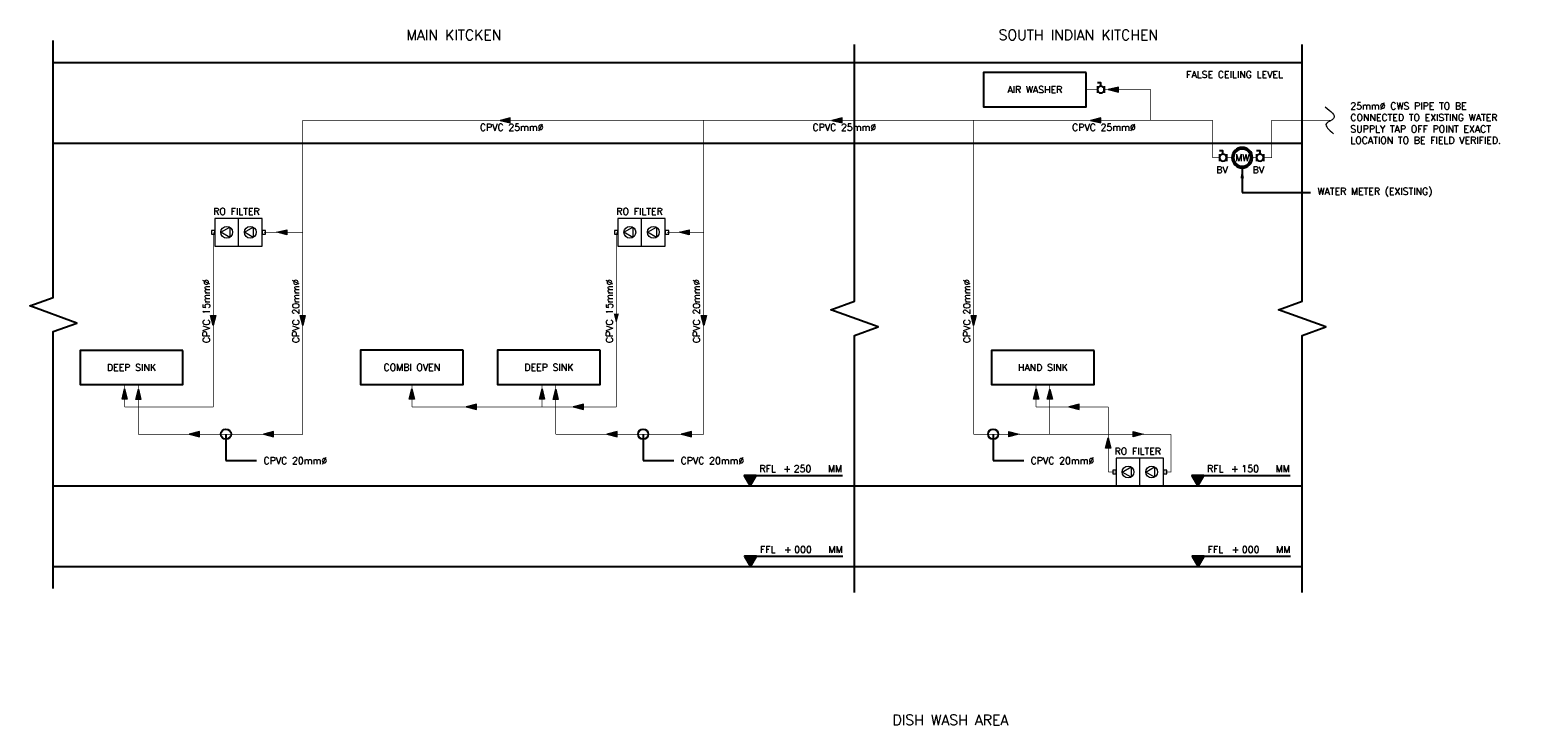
# Model space of a CAD drawing. Header units: millimetres. Extents: x -1747 to 60076, y -13777 to 14438.
# Tile 29 of 29: x 38378 to 60047, y 4283 to 14438. Entities that reach past the tile are written whole.
import ezdxf
from ezdxf.enums import TextEntityAlignment as Align

# ---------------------------------------------------------------- set-up
doc = ezdxf.new("R2010")
doc.units = ezdxf.units.MM
doc.header["$MEASUREMENT"] = 0
doc.linetypes.add('CENTER', pattern=[2, 1.25, -0.25, 0.25, -0.25])
doc.layers.get('0').update_dxf_attribs({"lineweight": 5})
for name, color, linetype, lineweight, true_color in [('FLOOR LAYOUT', 9, 'Continuous', 0, 0x808080), ('PLUMBING-WS-CW-PIPE', 5, 'Continuous', 0, 0x0000ff), ('PLUMBING-WS-EQP', 30, 'Continuous', 0, 0xff7f00), ('PLUMBING-WS-RO-FILT-CW-PIPE', 150, 'Continuous', 0, 0x007fff), ('WATER-RO-FILT-CW-PIPE', 150, 'Continuous', 0, 0x007fff)]:
    doc.layers.add(name, color=color, linetype=linetype, lineweight=lineweight, true_color=true_color)
for name, color, linetype in [('LINE', 7, 'Continuous'), ('PLUMBING-DW-RISER-EQP', 7, 'Continuous'), ('PLUMBING_EXISTING_WS_EQP', 7, 'Continuous'), ('TAG', 7, 'Continuous'), ('WATER-General Text', 7, 'Continuous')]:
    doc.layers.add(name, color=color, linetype=linetype)
doc.layers.add('PLUMBING-ARCH-TAG', color=9, linetype='Continuous', true_color=0x808080)
doc.layers.add('PLUMBING-WS-LGND-TEXT', color=7, linetype='Continuous', lineweight=0)
doc.layers.add('PLUMBING-WS-PIPE-TEXT', color=7, linetype='Continuous', lineweight=0)
doc.styles.add('Romans', font='Romans.shx')
doc.styles.add('ROMANS-100', font='romans.shx')
doc.styles.get("Standard").update_dxf_attribs({"font": 'romans.shx'})
doc.dimstyles.new('CLOSSED FILLED-ROMANS-100', dxfattribs={"dimtxt": 100, "dimasz": 100, "dimexe": 50, "dimexo": 50, "dimgap": 50, "dimtad": 1, "dimdec": 0, "dimzin": 0, "dimdsep": 46, "dimtxsty": 'ROMANS-100', "dimcen": 0.09, "dimclrd": 256, "dimclre": 256, "dimclrt": 256, "dimadec": 0, "dimazin": 0, "dimtfac": 1, "dimtdec": 0, "dimtofl": 0, "dimtmove": 0, "dimatfit": 3, "dimfxl": 1, "dimtolj": 1, "dimtzin": 0, "dimarcsym": 0})

# ---------------------------------------------------------------- blocks, each defined once
blk = doc.blocks.new('FFL_RISE_LVL')
at = {"layer": 'PLUMBING-ARCH-TAG'}
h = blk.add_hatch(color=256, dxfattribs=at)
h.dxf.hatch_style = 1
h.paths.add_polyline_path([(-87, 150), (0, 0), (87, 150)])
blk.add_line((-87, 150), (1347, 150), dxfattribs=at)
blk.add_lwpolyline([(0, 0), (87, 150), (-87, 150)], close=True, dxfattribs=at)
at = {"layer": 'PLUMBING-ARCH-TAG', "char_height": 100, "attachment_point": 7}
for s, width, insert in [('RFL', 248.62, (137, 200)), ('{\\Fromans|c0;+}', 105.76, (487, 200)), ('{\\Fromans|c0;MM}', 210.52, (1137, 200))]:
    blk.add_mtext_dynamic_manual_height_columns(s, width=width, gutter_width=1, heights=[0], dxfattribs=dict(at, insert=insert))
at = {"layer": 'PLUMBING-ARCH-TAG', "style": 'Romans'}
blk.add_attdef('RISE_LEVEL', (637, 200), '', height=100, dxfattribs=at)
blk = doc.blocks.new('SSL_RISE_LVL')
at = {"layer": 'PLUMBING-ARCH-TAG'}
h = blk.add_hatch(color=256, dxfattribs=at)
h.dxf.hatch_style = 1
h.paths.add_polyline_path([(-87, 150), (0, 0), (87, 150)])
blk.add_line((-87, 150), (1347, 150), dxfattribs=at)
blk.add_lwpolyline([(0, 0), (87, 150), (-87, 150)], close=True, dxfattribs=at)
at = {"layer": 'PLUMBING-ARCH-TAG', "char_height": 100, "attachment_point": 7}
for s, width, insert in [('FFL', 248.62, (137, 200)), ('{\\Fromans|c0;+}', 105.76, (487, 200)), ('{\\Fromans|c0;MM}', 210.52, (1137, 200))]:
    blk.add_mtext_dynamic_manual_height_columns(s, width=width, gutter_width=1, heights=[0], dxfattribs=dict(at, insert=insert))
at = {"layer": 'PLUMBING-ARCH-TAG', "style": 'Romans'}
blk.add_attdef('RISE_LEVEL', (637, 200), '', height=100, dxfattribs=at)
blk = doc.blocks.new('PLUMBING-RISER-EQP')
at = {"layer": 'PLUMBING-DW-RISER-EQP'}
blk.add_lwpolyline([(-750, 250), (750, 250), (750, -250), (-750, -250)], close=True, dxfattribs=at)
at = {"layer": 'PLUMBING-DW-RISER-EQP', "style": 'Romans'}
blk.add_attdef('PLUMBING-EQP-NAME', text='', height=100, dxfattribs=at).set_placement((0, 0), align=Align.MIDDLE_CENTER)
blk = doc.blocks.new('EXISTING_WATER METER')
at = {"layer": 'PLUMBING_EXISTING_WS_EQP'}
for radius in [150, 125]:
    blk.add_circle((0, 0), radius, dxfattribs=at)
at = {"layer": 'PLUMBING_EXISTING_WS_EQP', "insert": (0, 0), "char_height": 100, "attachment_point": 5}
blk.add_mtext_dynamic_manual_height_columns('{\\Fromans|c0;WM}', width=361.32, gutter_width=1, heights=[0], dxfattribs=at)
blk = doc.blocks.new('WS-BV')
at = {"layer": 'PLUMBING_EXISTING_WS_EQP', "color": 0}
for p, q in [((-50, 50), (-50, -50)), ((50, 50), (50, -50))]:
    blk.add_line(p, q, dxfattribs=at)
blk.add_lwpolyline([(0, 50), (0, 100), (50, 100)], dxfattribs=at)
blk.add_circle((0, 0), 50, dxfattribs=at)
blk = doc.blocks.new('RO')
at = {"layer": 'PLUMBING-WS-CW-PIPE', "lineweight": 0, "ltscale": 5}
blk.add_lwpolyline([(215, 75), (215, -75), (86, 0), (215, 75)], dxfattribs=at)
at = {"layer": 'PLUMBING-WS-EQP', "lineweight": 0, "ltscale": 5}
for points in [[(-345, 27), (-395, 27), (-395, -27), (-345, -27)], [(345, 201), (-345, 201), (-345, -201), (345, -201)], [(395, 27), (345, 27), (345, -27), (395, -27)]]:
    blk.add_lwpolyline(points, close=True, dxfattribs=at)
blk.add_lwpolyline([(0, -201), (0, 201)], dxfattribs=at)
for centre in [(-172, 0), (172, 0)]:
    blk.add_circle(centre, 86.2, dxfattribs=at)
at = {"layer": 'PLUMBING-WS-RO-FILT-CW-PIPE', "lineweight": 0, "ltscale": 5}
blk.add_lwpolyline([(-129, 75), (-129, -75), (-258, 0), (-129, 75)], dxfattribs=at)
at = {"layer": 'PLUMBING-WS-LGND-TEXT', "lineweight": 0, "insert": (-369, 304), "char_height": 100, "attachment_point": 4}
blk.add_mtext_dynamic_manual_height_columns('{\\Fromans|c0;RO FILTER}', width=5400, gutter_width=3325, heights=[0], dxfattribs=at)
blk = doc.blocks.new('CW-FA')
at = {"layer": 'PLUMBING-WS-CW-PIPE', "lineweight": 0}
h = blk.add_hatch(color=256, dxfattribs=at)
h.dxf.hatch_style = 1
h.paths.add_polyline_path([(100, 0), (-50, 37.5), (-50, -37.5)])
blk.add_lwpolyline([(-50, 37.5), (100, 0), (-50, -37.5), (-50, 37.5)], dxfattribs=at)

msp = doc.modelspace()

# ---------------------------------------------------------------- hatches: boundary and pattern name
at = {"layer": 'PLUMBING-WS-RO-FILT-CW-PIPE'}
h = msp.add_hatch(color=256, dxfattribs=at)
h.dxf.hatch_style = 1
h.paths.add_polyline_path([(41094, 10268), (41019, 10268), (41057, 10118)])
h = msp.add_hatch(color=256, dxfattribs=at)
h.dxf.hatch_style = 1
h.paths.add_polyline_path([(46940, 10143), (46978, 10293), (46903, 10293)])
h = msp.add_hatch(color=256, dxfattribs=at)
h.dxf.hatch_style = 1
h.paths.add_polyline_path([(39764, 9195), (39727, 9045), (39802, 9045)])
h = msp.add_hatch(color=256, dxfattribs=at)
h.dxf.hatch_style = 1
h.paths.add_polyline_path([(43956, 9195), (43918, 9045), (43993, 9045)])
h = msp.add_hatch(color=256, dxfattribs=at)
h.dxf.hatch_style = 1
h.paths.add_polyline_path([(45856, 9195), (45818, 9045), (45893, 9045)])
h = msp.add_hatch(color=256, dxfattribs=at)
h.dxf.hatch_style = 1
h.paths.add_polyline_path([(53067, 9195), (53030, 9045), (53105, 9045)])
h = msp.add_hatch(color=256, dxfattribs=at)
h.dxf.hatch_style = 1
h.paths.add_polyline_path([(44900, 8894), (44900, 8969), (44750, 8932)])
h = msp.add_hatch(color=256, dxfattribs=at)
h.dxf.hatch_style = 1
h.paths.add_polyline_path([(46461, 8894), (46461, 8969), (46311, 8932)])
h = msp.add_hatch(color=256, dxfattribs=at)
h.dxf.hatch_style = 1
h.paths.add_polyline_path([(53696, 8894), (53696, 8969), (53546, 8932)])
h = msp.add_hatch(color=256, dxfattribs=at)
h.dxf.hatch_style = 1
h.paths.add_polyline_path([(54120, 8481), (54082, 8331), (54157, 8331)])

# ---------------------------------------------------------------- linework, layer by layer
at = {"ltscale": 5}
msp.add_spline([(57288, 13313, 0), (57410, 13142, 0), (57304, 13067, 0), (57409, 12920, 0)], degree=3, dxfattribs=at)
at = {"layer": 'FLOOR LAYOUT', "lineweight": -3}
for p, q in [((38722, 13961), (56951, 13961, 0)), ((38722, 12780), (56951, 12780, 0)), ((38722, 7780), (56951, 7780, 0)), ((41954, 7780, 0), (51836, 7780, 0)), ((38722, 6600), (56951, 6600, 0))]:
    msp.add_line(p, q, dxfattribs=at)
at = {"layer": 'FLOOR LAYOUT', "lineweight": -3, "elevation": 0}
for points in [[(38722, 6280), (38722, 10030), (39065, 10155), (38378, 10405), (38722, 10530), (38722, 14280)], [(50417, 6223), (50417, 9973), (50760, 10098), (50073, 10348), (50417, 10473), (50417, 14223)], [(56951, 6223), (56951, 9973), (57294, 10098), (56607, 10348), (56951, 10473), (56951, 14223)]]:
    msp.add_lwpolyline(points, dxfattribs=at)
at = {"layer": 'PLUMBING-WS-CW-PIPE', "linetype": 'CENTER', "ltscale": 2, "const_width": 10, "elevation": 0}
for points in [[(53799, 13564), (53963, 13564)], [(54063, 13564), (54742, 13564), (54742, 13114)], [(42363, 13114), (46388, 13114)], [(46388, 13114), (52156, 13114)], [(48217, 12780), (48217, 13114)], [(52156, 13114), (55645, 13114)], [(55645, 12780), (55645, 13114)], [(57372, 13114), (56507, 13114), (56507, 12680)], [(57151, 13114), (56507, 13114)]]:
    msp.add_lwpolyline(points, dxfattribs=at)
at = {"layer": 'PLUMBING-WS-CW-PIPE', "linetype": 'CENTER', "ltscale": 2, "const_width": 10}
for points in [[(42363, 12780), (42363, 13114)], [(52156, 12780), (52156, 13114)]]:
    msp.add_lwpolyline(points, dxfattribs=at)
at = {"layer": 'PLUMBING-WS-CW-PIPE', "ltscale": 5, "const_width": 10}
for points in [[(41797, 8533), (42363, 8533), (42363, 12780)], [(52156, 8533), (52156, 12780)], [(41796, 11481), (42363, 11481)], [(41797, 8533), (39964, 8533)]]:
    msp.add_lwpolyline(points, dxfattribs=at)
at = {"layer": 'PLUMBING-WS-CW-PIPE', "ltscale": 5, "const_width": 10, "elevation": 0}
for points in [[(48217, 12780), (48217, 8533)], [(55745, 12570), (55645, 12570), (55645, 12780)], [(56507, 12780), (56507, 12570), (56386, 12570)], [(55926, 12570), (55845, 12570)], [(56286, 12570), (56226, 12570)], [(47679, 11481), (48217, 11481)], [(39964, 9257), (39964, 8533)], [(46056, 9258), (46056, 8534)], [(53267, 9257), (53267, 8533)], [(48217, 8533), (46056, 8533)], [(52156, 8533), (55035, 8533)], [(54952, 7981), (55035, 7981), (55035, 8533)]]:
    msp.add_lwpolyline(points, dxfattribs=at)
at = {"layer": 'PLUMBING-WS-RO-FILT-CW-PIPE'}
msp.add_lwpolyline([(41094, 10268), (41057, 10118), (41019, 10268), (41094, 10268)], dxfattribs=at)
at = {"layer": 'PLUMBING-WS-RO-FILT-CW-PIPE', "elevation": 0}
for points in [[(39727, 9045), (39764, 9195), (39802, 9045), (39727, 9045)], [(43918, 9045), (43956, 9195), (43993, 9045), (43918, 9045)], [(45818, 9045), (45856, 9195), (45893, 9045), (45818, 9045)], [(53030, 9045), (53067, 9195), (53105, 9045), (53030, 9045)], [(44900, 8969), (44750, 8932), (44900, 8894), (44900, 8969)], [(46461, 8969), (46311, 8932), (46461, 8894), (46461, 8969)], [(53696, 8969), (53546, 8932), (53696, 8894), (53696, 8969)], [(54082, 8331), (54120, 8481), (54157, 8331), (54082, 8331)]]:
    msp.add_lwpolyline(points, dxfattribs=at)
at = {"layer": 'WATER-RO-FILT-CW-PIPE', "ltscale": 150, "const_width": 10}
msp.add_lwpolyline([(41057, 11481), (41057, 8932)], dxfattribs=at)
at = {"layer": 'WATER-RO-FILT-CW-PIPE', "ltscale": 150, "const_width": 10, "elevation": 0}
for points in [[(46940, 11481), (46940, 8932)], [(39764, 9257), (39764, 8932)], [(43956, 9258), (43956, 8932)], [(45856, 9258), (45856, 8932)], [(53067, 9257), (53067, 8932)], [(41057, 8932), (39764, 8932)], [(45856, 8932), (43956, 8932)], [(46940, 8932), (45856, 8932)], [(54120, 8932), (53067, 8932)], [(54120, 7981), (54120, 8932)], [(54120, 7981), (54212, 7981)]]:
    msp.add_lwpolyline(points, dxfattribs=at)

# ---------------------------------------------------------------- block references
at = {"xscale": -1}
for p in [(54220, 13564, 0), (45343, 13114, 0), (50186, 13114, 0), (53963, 13114, 0), (40805, 8533), (41889, 8533), (46902, 8533, 0), (47989, 8533, 0)]:
    msp.add_blockref('CW-FA', p, dxfattribs=at)
for p, rotation in [((42079, 11481), 180), ((47956, 11481, 0), 180), ((42363, 10218), 270), ((48217, 10218), 270), ((52156, 10218), 270), ((39964, 9091), 90), ((46056, 9088), 90), ((53267, 9092), 90)]:
    msp.add_blockref('CW-FA', p, dxfattribs=dict(rotation=rotation))
for p in [(52719, 8533, 0), (54534, 8533, 0)]:
    msp.add_blockref('CW-FA', p)
at = {"layer": 'FLOOR LAYOUT', "lineweight": -3}
for name, p, values in [('FFL_RISE_LVL', (48893, 7780, 0), {'RISE_LEVEL': '250'}), ('FFL_RISE_LVL', (55427, 7780, 0), {'RISE_LEVEL': '150'}), ('SSL_RISE_LVL', (48900, 6600, 0), {'RISE_LEVEL': '000'}), ('SSL_RISE_LVL', (55434, 6600, 0), {'RISE_LEVEL': '000'})]:
    msp.add_blockref(name, p, dxfattribs=at).add_auto_attribs(values)
at = {"layer": 'LINE'}
for p in [(41426, 11481), (47310, 11481, 0), (54582, 7981, 0)]:
    msp.add_blockref('RO', p, dxfattribs=at)
at = {"layer": 'PLUMBING-DW-RISER-EQP'}
ref = msp.add_blockref('PLUMBING-RISER-EQP', (53049, 13564, 0), dxfattribs=dict(at, xscale=-1))
ref.add_attrib('PLUMBING-EQP-NAME', 'AIR WASHER', dxfattribs={"height": 100, "style": 'Romans'}).set_placement((53049, 13564, 0), align=Align.MIDDLE_CENTER)
ref = msp.add_blockref('PLUMBING-RISER-EQP', (39864, 9507), dxfattribs=dict(at, xscale=-1))
ref.add_attrib('PLUMBING-EQP-NAME', 'DEEP SINK', dxfattribs={"height": 100, "style": 'Romans'}).set_placement((39864, 9507), align=Align.MIDDLE_CENTER)
ref = msp.add_blockref('PLUMBING-RISER-EQP', (43956, 9508), dxfattribs=dict(at, xscale=-1))
ref.add_attrib('PLUMBING-EQP-NAME', 'COMBI OVEN', dxfattribs={"height": 100, "style": 'Romans'}).set_placement((43956, 9508), align=Align.MIDDLE_CENTER)
ref = msp.add_blockref('PLUMBING-RISER-EQP', (45956, 9508), dxfattribs=dict(at, xscale=-1))
ref.add_attrib('PLUMBING-EQP-NAME', 'DEEP SINK', dxfattribs={"height": 100, "style": 'Romans'}).set_placement((45956, 9508), align=Align.MIDDLE_CENTER)
ref = msp.add_blockref('PLUMBING-RISER-EQP', (53167, 9507), dxfattribs=dict(at, xscale=-1))
ref.add_attrib('PLUMBING-EQP-NAME', 'HAND SINK', dxfattribs={"height": 100, "style": 'Romans'}).set_placement((53167, 9507), align=Align.MIDDLE_CENTER)
at = {"layer": 'PLUMBING_EXISTING_WS_EQP', "xscale": -1}
for name, p in [('WS-BV', (54013, 13564, 0)), ('WS-BV', (55795, 12570, 0)), ('EXISTING_WATER METER', (56076, 12570, 0)), ('WS-BV', (56336, 12570, 0))]:
    msp.add_blockref(name, p, dxfattribs=at)

# ---------------------------------------------------------------- texts
at = {"layer": 'FLOOR LAYOUT', "lineweight": -3, "insert": (55056, 13734), "char_height": 100, "attachment_point": 7}
msp.add_mtext_dynamic_manual_height_columns('\\pxqr;{\\Fromans|c0;FALSE CEILING LEVEL}', width=1615.29, gutter_width=1, heights=[0], dxfattribs=at)
at = {"layer": 'PLUMBING-WS-PIPE-TEXT'}
for s, width, heights, insert, char_height, attachment_point in [('MAIN KITCKEN', 2638.05, [100], (44569, 14361), 150, 5), ('SOUTH INDIAN KITCHEN', 2761.96, [0], (53684, 14361, 0), 150, 5), ('CPVC 25mm%%C', 1488.01, [0], (45414, 13014, 0), 100, 5), ('CPVC 25mm%%C', 1488.01, [0], (50269, 13014, 0), 100, 5), ('CPVC 25mm%%C', 1488.01, [0], (54058, 13014, 0), 100, 5), ('CPVC 20mm%%C', 1488.01, [0], (41791, 8147, 0), 100, 4), ('CPVC 20mm%%C', 1488.01, [0], (47879, 8147, 0), 100, 4), ('CPVC 20mm%%C', 1488.01, [0], (52988, 8147, 0), 100, 4), ('DISH WASH AREA', 2798.45, [0], (51817, 4361), 150, 5)]:
    msp.add_mtext_dynamic_manual_height_columns(s, width=width, gutter_width=3325, heights=heights, dxfattribs=dict(at, insert=insert, char_height=char_height, attachment_point=attachment_point))
at = {"layer": 'PLUMBING-WS-PIPE-TEXT', "char_height": 100, "attachment_point": 5, "rotation": 90}
for s, insert in [('CPVC 15mm%%C', (40957, 10328)), ('CPVC 20mm%%C', (42263, 10328)), ('CPVC 15mm%%C', (46840, 10328)), ('CPVC 20mm%%C', (48110, 10328)), ('CPVC 20mm%%C', (52056, 10328))]:
    msp.add_mtext_dynamic_manual_height_columns(s, width=1488.01, gutter_width=3325, heights=[0], dxfattribs=dict(at, insert=insert))
at = {"layer": 'WATER-General Text', "char_height": 100}
for s, width, gutter_width, heights, insert, attachment_point in [('\\pxql;25mm%%C CWS PIPE TO BE CONNECTED TO EXISTING WATER SUPPLY TAP OFF POINT EXACT LOCATION TO BE FIELD VERIFIED.', 2562.78, 1, [0], (57654, 13073, 0), 4), ('BV', 100, 15541, [500], (55864, 12393, 0), 6), ('BV', 100, 15541, [500], (56394, 12393, 0), 6), ('WATER METER (EXISTING)', 2249.19, 15541, [500], (57175, 12063, 0), 4)]:
    msp.add_mtext_dynamic_manual_height_columns(s, width=width, gutter_width=gutter_width, heights=heights, dxfattribs=dict(at, insert=insert, attachment_point=attachment_point))

# ---------------------------------------------------------------- leaders
at = {"layer": 'TAG'}
for points, override in [([(56076, 12420, 0), (56076, 12063, 0), (57075, 12063, 0)], {"dimasz": 150, "dimtad": 0}), ([(41243, 8533, 0), (41243, 8147, 0), (41691, 8147, 0)], {"dimasz": 150, "dimtad": 0, "dimldrblk": 'DotBlank'}), ([(47332, 8533, 0), (47332, 8147, 0), (47779, 8147, 0)], {"dimasz": 150, "dimtad": 0, "dimldrblk": 'DotBlank'}), ([(52441, 8533, 0), (52441, 8147, 0), (52888, 8147, 0)], {"dimasz": 150, "dimtad": 0, "dimldrblk": 'DotBlank'})]:
    msp.add_leader(points, dimstyle='CLOSSED FILLED-ROMANS-100', override=override, dxfattribs=at)

doc.saveas('drawing.dxf')
